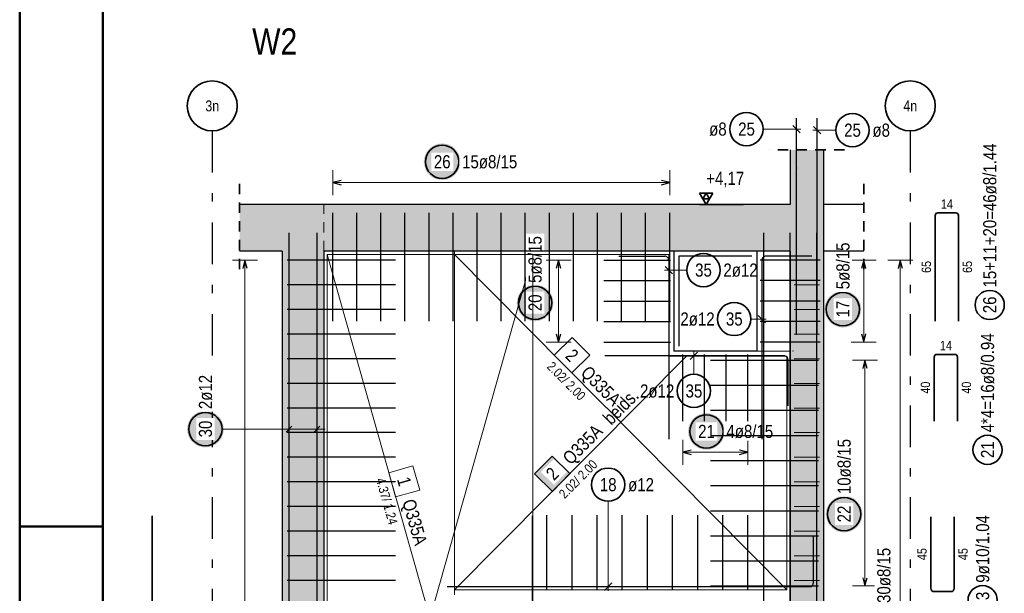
# Model space of a CAD drawing. Header units: millimetres. Extents: x -1.6 to 96.2, y -42.8 to 42.
# Tile 6 of 43: x 0 to 11.8, y 14 to 20.9. Entities that reach past the tile are written whole.
import ezdxf
from ezdxf.enums import TextEntityAlignment as Align

# ---------------------------------------------------------------- set-up
doc = ezdxf.new("R2010")
doc.units = ezdxf.units.MM
doc.linetypes.add('DASHDOTX2', pattern=[2, 1, -0.5, 0, -0.5])
doc.linetypes.add('HIDDEN', pattern=[0.375, 0.25, -0.125])
for name, color, linetype, lineweight in [('Achsen', 7, 'Continuous', 20), ('Bewehrung', 7, 'Continuous', 20), ('Schraffuren', 7, 'Continuous', 20)]:
    doc.layers.add(name, color=color, linetype=linetype, lineweight=lineweight)
doc.styles.add('Arial Narrow', font='ARIALN.TTF')

msp = doc.modelspace()

# ---------------------------------------------------------------- hatches: boundary and pattern name
at = {"layer": 'Bewehrung', "lineweight": 25, "true_color": 0xffffff}
for points in [[(6.407713, 17.536634), (6.407579, 17.544312), (6.407177, 17.55198), (6.406508, 17.55963), (6.405572, 17.567252), (6.404371, 17.574836), (6.402906, 17.582374), (6.401178, 17.589857), (6.399191, 17.597274), (6.396946, 17.604617), (6.394446, 17.611878), (6.391694, 17.619047), (6.388693, 17.626116), (6.385448, 17.633075), (6.381962, 17.639917), (6.378239, 17.646634), (6.374284, 17.653216), (6.370102, 17.659656), (6.365697, 17.665947), (6.361076, 17.672079), (6.356243, 17.678047), (6.351205, 17.683842), (6.345968, 17.689459), (6.340538, 17.694889), (6.334922, 17.700126), (6.329127, 17.705164), (6.323159, 17.709996), (6.317026, 17.714617), (6.310736, 17.719022), (6.304296, 17.723204), (6.297713, 17.727159), (6.290997, 17.730882), (6.284155, 17.734368), (6.277195, 17.737614), (6.270127, 17.740614), (6.262958, 17.743366), (6.255697, 17.745866), (6.248353, 17.748111), (6.240936, 17.750099), (6.233454, 17.751826), (6.225916, 17.753291), (6.218331, 17.754493), (6.21071, 17.755429), (6.20306, 17.756098), (6.195391, 17.7565), (6.187713, 17.756634), (6.180035, 17.7565), (6.172367, 17.756098), (6.164717, 17.755429), (6.157095, 17.754493), (6.149511, 17.753291), (6.141973, 17.751826), (6.13449, 17.750099), (6.127073, 17.748111), (6.11973, 17.745866), (6.112469, 17.743366), (6.1053, 17.740614), (6.098231, 17.737614), (6.091272, 17.734368), (6.08443, 17.730882), (6.077713, 17.727159), (6.071131, 17.723204), (6.064691, 17.719022), (6.058401, 17.714617), (6.052268, 17.709996), (6.0463, 17.705164), (6.040505, 17.700126), (6.034888, 17.694889), (6.029459, 17.689459), (6.024221, 17.683842), (6.019183, 17.678047), (6.014351, 17.672079), (6.00973, 17.665947), (6.005325, 17.659656), (6.001143, 17.653216), (5.997188, 17.646634), (5.993465, 17.639917), (5.989979, 17.633075), (5.986733, 17.626116), (5.983733, 17.619047), (5.980981, 17.611878), (5.978481, 17.604617), (5.976236, 17.597274), (5.974248, 17.589857), (5.972521, 17.582374), (5.971056, 17.574836), (5.969854, 17.567252), (5.968918, 17.55963), (5.968249, 17.55198), (5.967847, 17.544312), (5.967713, 17.536634), (5.967847, 17.528956), (5.968249, 17.521287), (5.968918, 17.513637), (5.969854, 17.506016), (5.971056, 17.498431), (5.972521, 17.490893), (5.974248, 17.483411), (5.976236, 17.475994), (5.978481, 17.46865), (5.980981, 17.461389), (5.983733, 17.45422), (5.986733, 17.447152), (5.989979, 17.440192), (5.993465, 17.43335), (5.997188, 17.426634), (6.001143, 17.420052), (6.005325, 17.413611), (6.00973, 17.407321), (6.014351, 17.401188), (6.019183, 17.39522), (6.024221, 17.389425), (6.029459, 17.383809), (6.034888, 17.378379), (6.040505, 17.373142), (6.0463, 17.368104), (6.052268, 17.363271), (6.058401, 17.35865), (6.064691, 17.354245), (6.071131, 17.350063), (6.077713, 17.346108), (6.08443, 17.342385), (6.091272, 17.338899), (6.098231, 17.335654), (6.1053, 17.332653), (6.112469, 17.329901), (6.11973, 17.327401), (6.127073, 17.325156), (6.13449, 17.323169), (6.141973, 17.321441), (6.149511, 17.319976), (6.157095, 17.318775), (6.164717, 17.317839), (6.172367, 17.31717), (6.180035, 17.316768), (6.187713, 17.316634), (6.195391, 17.316768), (6.20306, 17.31717), (6.21071, 17.317839), (6.218331, 17.318775), (6.225916, 17.319976), (6.233454, 17.321441), (6.240936, 17.323169), (6.248353, 17.325156), (6.255697, 17.327401), (6.262958, 17.329901), (6.270127, 17.332653), (6.277195, 17.335654), (6.284155, 17.338899), (6.290997, 17.342385), (6.297713, 17.346108), (6.304296, 17.350063), (6.310736, 17.354245), (6.317026, 17.35865), (6.323159, 17.363271), (6.329127, 17.368104), (6.334922, 17.373142), (6.340538, 17.378379), (6.345968, 17.383809), (6.351205, 17.389425), (6.356243, 17.39522), (6.361076, 17.401188), (6.365697, 17.407321), (6.370102, 17.413611), (6.374284, 17.420052), (6.378239, 17.426634), (6.381962, 17.43335), (6.385448, 17.440192), (6.388693, 17.447152), (6.391694, 17.45422), (6.394446, 17.461389), (6.396946, 17.46865), (6.399191, 17.475994), (6.401178, 17.483411), (6.402906, 17.490893), (6.404371, 17.498431), (6.405572, 17.506016), (6.406508, 17.513637), (6.407177, 17.521287)], [(10.103358, 17.460193), (10.103224, 17.467871), (10.102822, 17.475539), (10.102152, 17.483189), (10.101217, 17.490811), (10.100015, 17.498395), (10.09855, 17.505933), (10.096823, 17.513416), (10.094835, 17.520833), (10.09259, 17.528177), (10.09009, 17.535437), (10.087338, 17.542606), (10.084338, 17.549675), (10.081092, 17.556635), (10.077606, 17.563477), (10.073883, 17.570193), (10.069928, 17.576775), (10.065746, 17.583215), (10.061341, 17.589506), (10.05672, 17.595638), (10.051887, 17.601606), (10.04685, 17.607402), (10.041612, 17.613018), (10.036182, 17.618448), (10.030566, 17.623685), (10.024771, 17.628723), (10.018803, 17.633555), (10.01267, 17.638177), (10.00638, 17.642581), (9.99994, 17.646763), (9.993358, 17.650718), (9.986641, 17.654441), (9.979799, 17.657928), (9.97284, 17.661173), (9.965771, 17.664173), (9.958602, 17.666925), (9.951341, 17.669425), (9.943998, 17.67167), (9.93658, 17.673658), (9.929098, 17.675385), (9.92156, 17.676851), (9.913976, 17.678052), (9.906354, 17.678988), (9.898704, 17.679657), (9.891036, 17.680059), (9.883358, 17.680193), (9.87568, 17.680059), (9.868011, 17.679657), (9.860361, 17.678988), (9.85274, 17.678052), (9.845155, 17.676851), (9.837617, 17.675385), (9.830135, 17.673658), (9.822717, 17.67167), (9.815374, 17.669425), (9.808113, 17.666925), (9.800944, 17.664173), (9.793876, 17.661173), (9.786916, 17.657928), (9.780074, 17.654441), (9.773358, 17.650718), (9.766775, 17.646763), (9.760335, 17.642581), (9.754045, 17.638177), (9.747912, 17.633555), (9.741944, 17.628723), (9.736149, 17.623685), (9.730533, 17.618448), (9.725103, 17.613018), (9.719866, 17.607402), (9.714828, 17.601606), (9.709995, 17.595638), (9.705374, 17.589506), (9.700969, 17.583215), (9.696787, 17.576775), (9.692832, 17.570193), (9.689109, 17.563477), (9.685623, 17.556635), (9.682378, 17.549675), (9.679377, 17.542606), (9.676625, 17.535437), (9.674125, 17.528177), (9.67188, 17.520833), (9.669893, 17.513416), (9.668165, 17.505933), (9.6667, 17.498395), (9.665499, 17.490811), (9.664563, 17.483189), (9.663894, 17.475539), (9.663492, 17.467871), (9.663358, 17.460193), (9.663492, 17.452515), (9.663894, 17.444846), (9.664563, 17.437197), (9.665499, 17.429575), (9.6667, 17.42199), (9.668165, 17.414452), (9.669893, 17.40697), (9.67188, 17.399553), (9.674125, 17.392209), (9.676625, 17.384948), (9.679377, 17.377779), (9.682378, 17.370711), (9.685623, 17.363751), (9.689109, 17.356909), (9.692832, 17.350193), (9.696787, 17.343611), (9.700969, 17.33717), (9.705374, 17.33088), (9.709995, 17.324747), (9.714828, 17.31878), (9.719866, 17.312984), (9.725103, 17.307368), (9.730533, 17.301938), (9.736149, 17.296701), (9.741944, 17.291663), (9.747912, 17.28683), (9.754045, 17.282209), (9.760335, 17.277805), (9.766775, 17.273622), (9.773358, 17.269667), (9.780074, 17.265944), (9.786916, 17.262458), (9.793876, 17.259213), (9.800944, 17.256212), (9.808113, 17.25346), (9.815374, 17.25096), (9.822717, 17.248715), (9.830135, 17.246728), (9.837617, 17.245), (9.845155, 17.243535), (9.85274, 17.242334), (9.860361, 17.241398), (9.868011, 17.240729), (9.87568, 17.240327), (9.883358, 17.240193), (9.891036, 17.240327), (9.898704, 17.240729), (9.906354, 17.241398), (9.913976, 17.242334), (9.92156, 17.243535), (9.929098, 17.245), (9.93658, 17.246728), (9.943998, 17.248715), (9.951341, 17.25096), (9.958602, 17.25346), (9.965771, 17.256212), (9.97284, 17.259213), (9.979799, 17.262458), (9.986641, 17.265944), (9.993358, 17.269667), (9.99994, 17.273622), (10.00638, 17.277805), (10.01267, 17.282209), (10.018803, 17.28683), (10.024771, 17.291663), (10.030566, 17.296701), (10.036182, 17.301938), (10.041612, 17.307368), (10.04685, 17.312984), (10.051887, 17.31878), (10.05672, 17.324747), (10.061341, 17.33088), (10.065746, 17.33717), (10.069928, 17.343611), (10.073883, 17.350193), (10.077606, 17.356909), (10.081092, 17.363751), (10.084338, 17.370711), (10.087338, 17.377779), (10.09009, 17.384948), (10.09259, 17.392209), (10.094835, 17.399553), (10.096823, 17.40697), (10.09855, 17.414452), (10.100015, 17.42199), (10.101217, 17.429575), (10.102152, 17.437197), (10.102822, 17.444846)], [(2.450018, 16.020319), (2.449884, 16.027997), (2.449483, 16.035666), (2.448813, 16.043315), (2.447877, 16.050937), (2.446676, 16.058522), (2.445211, 16.06606), (2.443484, 16.073542), (2.441496, 16.080959), (2.439251, 16.088303), (2.436751, 16.095564), (2.433999, 16.102733), (2.430998, 16.109801), (2.427753, 16.116761), (2.424267, 16.123603), (2.420544, 16.130319), (2.416589, 16.136901), (2.412407, 16.143342), (2.408002, 16.149632), (2.403381, 16.155765), (2.398548, 16.161732), (2.39351, 16.167528), (2.388273, 16.173144), (2.382843, 16.178574), (2.377227, 16.183811), (2.371432, 16.188849), (2.365464, 16.193682), (2.359331, 16.198303), (2.353041, 16.202707), (2.346601, 16.20689), (2.340018, 16.210845), (2.333302, 16.214568), (2.32646, 16.218054), (2.319501, 16.221299), (2.312432, 16.2243), (2.305263, 16.227052), (2.298002, 16.229552), (2.290659, 16.231797), (2.283241, 16.233784), (2.275759, 16.235512), (2.268221, 16.236977), (2.260637, 16.238178), (2.253015, 16.239114), (2.245365, 16.239783), (2.237696, 16.240185), (2.230018, 16.240319), (2.222341, 16.240185), (2.214672, 16.239783), (2.207022, 16.239114), (2.1994, 16.238178), (2.191816, 16.236977), (2.184278, 16.235512), (2.176796, 16.233784), (2.169378, 16.231797), (2.162035, 16.229552), (2.154774, 16.227052), (2.147605, 16.2243), (2.140536, 16.221299), (2.133577, 16.218054), (2.126735, 16.214568), (2.120018, 16.210845), (2.113436, 16.20689), (2.106996, 16.202707), (2.100706, 16.198303), (2.094573, 16.193682), (2.088605, 16.188849), (2.08281, 16.183811), (2.077194, 16.178574), (2.071764, 16.173144), (2.066527, 16.167528), (2.061489, 16.161732), (2.056656, 16.155765), (2.052035, 16.149632), (2.04763, 16.143342), (2.043448, 16.136901), (2.039493, 16.130319), (2.03577, 16.123603), (2.032284, 16.116761), (2.029038, 16.109801), (2.026038, 16.102733), (2.023286, 16.095564), (2.020786, 16.088303), (2.018541, 16.080959), (2.016553, 16.073542), (2.014826, 16.06606), (2.013361, 16.058522), (2.012159, 16.050937), (2.011224, 16.043315), (2.010554, 16.035666), (2.010152, 16.027997), (2.010018, 16.020319), (2.010152, 16.012641), (2.010554, 16.004973), (2.011224, 15.997323), (2.012159, 15.989701), (2.013361, 15.982117), (2.014826, 15.974579), (2.016553, 15.967096), (2.018541, 15.959679), (2.020786, 15.952335), (2.023286, 15.945075), (2.026038, 15.937906), (2.029038, 15.930837), (2.032284, 15.923877), (2.03577, 15.917035), (2.039493, 15.910319), (2.043448, 15.903737), (2.04763, 15.897297), (2.052035, 15.891006), (2.056656, 15.884874), (2.061489, 15.878906), (2.066527, 15.87311), (2.071764, 15.867494), (2.077194, 15.862064), (2.08281, 15.856827), (2.088605, 15.851789), (2.094573, 15.846957), (2.100706, 15.842335), (2.106996, 15.837931), (2.113436, 15.833749), (2.120018, 15.829794), (2.126735, 15.826071), (2.133577, 15.822584), (2.140536, 15.819339), (2.147605, 15.816339), (2.154774, 15.813587), (2.162035, 15.811087), (2.169378, 15.808842), (2.176796, 15.806854), (2.184278, 15.805127), (2.191816, 15.803661), (2.1994, 15.80246), (2.207022, 15.801524), (2.214672, 15.800855), (2.222341, 15.800453), (2.230018, 15.800319), (2.237696, 15.800453), (2.245365, 15.800855), (2.253015, 15.801524), (2.260637, 15.80246), (2.268221, 15.803661), (2.275759, 15.805127), (2.283241, 15.806854), (2.290659, 15.808842), (2.298002, 15.811087), (2.305263, 15.813587), (2.312432, 15.816339), (2.319501, 15.819339), (2.32646, 15.822584), (2.333302, 15.826071), (2.340018, 15.829794), (2.346601, 15.833749), (2.353041, 15.837931), (2.359331, 15.842335), (2.365464, 15.846957), (2.371432, 15.851789), (2.377227, 15.856827), (2.382843, 15.862064), (2.388273, 15.867494), (2.39351, 15.87311), (2.398548, 15.878906), (2.403381, 15.884874), (2.408002, 15.891006), (2.412407, 15.897297), (2.416589, 15.903737), (2.420544, 15.910319), (2.424267, 15.917035), (2.427753, 15.923877), (2.430998, 15.930837), (2.433999, 15.937906), (2.436751, 15.945075), (2.439251, 15.952335), (2.441496, 15.959679), (2.443484, 15.967096), (2.445211, 15.974579), (2.446676, 15.982117), (2.447877, 15.989701), (2.448813, 15.997323), (2.449483, 16.004973)], [(8.464566, 15.992554), (8.464432, 16.000232), (8.46403, 16.0079), (8.463361, 16.01555), (8.462425, 16.023172), (8.461224, 16.030756), (8.459758, 16.038294), (8.458031, 16.045777), (8.456043, 16.053194), (8.453798, 16.060537), (8.451298, 16.067798), (8.448546, 16.074967), (8.445546, 16.082036), (8.442301, 16.088995), (8.438814, 16.095837), (8.435091, 16.102554), (8.431136, 16.109136), (8.426954, 16.115576), (8.42255, 16.121866), (8.417928, 16.127999), (8.413096, 16.133967), (8.408058, 16.139762), (8.402821, 16.145379), (8.397391, 16.150808), (8.391775, 16.156046), (8.385979, 16.161083), (8.380011, 16.165916), (8.373879, 16.170537), (8.367588, 16.174942), (8.361148, 16.179124), (8.354566, 16.183079), (8.34785, 16.186802), (8.341008, 16.190288), (8.334048, 16.193534), (8.326979, 16.196534), (8.31981, 16.199286), (8.31255, 16.201786), (8.305206, 16.204031), (8.297789, 16.206019), (8.290306, 16.207746), (8.282768, 16.209211), (8.275184, 16.210413), (8.267562, 16.211349), (8.259912, 16.212018), (8.252244, 16.21242), (8.244566, 16.212554), (8.236888, 16.21242), (8.229219, 16.212018), (8.22157, 16.211349), (8.213948, 16.210413), (8.206363, 16.209211), (8.198825, 16.207746), (8.191343, 16.206019), (8.183926, 16.204031), (8.176582, 16.201786), (8.169321, 16.199286), (8.162152, 16.196534), (8.155084, 16.193534), (8.148124, 16.190288), (8.141282, 16.186802), (8.134566, 16.183079), (8.127984, 16.179124), (8.121543, 16.174942), (8.115253, 16.170537), (8.10912, 16.165916), (8.103153, 16.161083), (8.097357, 16.156046), (8.091741, 16.150808), (8.086311, 16.145379), (8.081074, 16.139762), (8.076036, 16.133967), (8.071204, 16.127999), (8.066582, 16.121866), (8.062178, 16.115576), (8.057995, 16.109136), (8.05404, 16.102554), (8.050317, 16.095837), (8.046831, 16.088995), (8.043586, 16.082036), (8.040585, 16.074967), (8.037834, 16.067798), (8.035333, 16.060537), (8.033088, 16.053194), (8.031101, 16.045777), (8.029373, 16.038294), (8.027908, 16.030756), (8.026707, 16.023172), (8.025771, 16.01555), (8.025102, 16.0079), (8.0247, 16.000232), (8.024566, 15.992554), (8.0247, 15.984876), (8.025102, 15.977207), (8.025771, 15.969557), (8.026707, 15.961936), (8.027908, 15.954351), (8.029373, 15.946813), (8.031101, 15.939331), (8.033088, 15.931913), (8.035333, 15.92457), (8.037834, 15.917309), (8.040585, 15.91014), (8.043586, 15.903072), (8.046831, 15.896112), (8.050317, 15.88927), (8.05404, 15.882554), (8.057995, 15.875971), (8.062178, 15.869531), (8.066582, 15.863241), (8.071204, 15.857108), (8.076036, 15.85114), (8.081074, 15.845345), (8.086311, 15.839729), (8.091741, 15.834299), (8.097357, 15.829062), (8.103153, 15.824024), (8.10912, 15.819191), (8.115253, 15.81457), (8.121543, 15.810165), (8.127984, 15.805983), (8.134566, 15.802028), (8.141282, 15.798305), (8.148124, 15.794819), (8.155084, 15.791574), (8.162152, 15.788573), (8.169321, 15.785821), (8.176582, 15.783321), (8.183926, 15.781076), (8.191343, 15.779089), (8.198825, 15.777361), (8.206363, 15.775896), (8.213948, 15.774695), (8.22157, 15.773759), (8.229219, 15.77309), (8.236888, 15.772688), (8.244566, 15.772554), (8.252244, 15.772688), (8.259912, 15.77309), (8.267562, 15.773759), (8.275184, 15.774695), (8.282768, 15.775896), (8.290306, 15.777361), (8.297789, 15.779089), (8.305206, 15.781076), (8.31255, 15.783321), (8.31981, 15.785821), (8.326979, 15.788573), (8.334048, 15.791574), (8.341008, 15.794819), (8.34785, 15.798305), (8.354566, 15.802028), (8.361148, 15.805983), (8.367588, 15.810165), (8.373879, 15.81457), (8.380011, 15.819191), (8.385979, 15.824024), (8.391775, 15.829062), (8.397391, 15.834299), (8.402821, 15.839729), (8.408058, 15.845345), (8.413096, 15.85114), (8.417928, 15.857108), (8.42255, 15.863241), (8.426954, 15.869531), (8.431136, 15.875971), (8.435091, 15.882554), (8.438814, 15.88927), (8.442301, 15.896112), (8.445546, 15.903072), (8.448546, 15.91014), (8.451298, 15.917309), (8.453798, 15.92457), (8.456043, 15.931913), (8.458031, 15.939331), (8.459758, 15.946813), (8.461224, 15.954351), (8.462425, 15.961936), (8.463361, 15.969557), (8.46403, 15.977207)], [(10.117944, 14.999582), (10.11781, 15.00726), (10.117408, 15.014928), (10.116739, 15.022578), (10.115803, 15.0302), (10.114602, 15.037784), (10.113136, 15.045322), (10.111409, 15.052805), (10.109421, 15.060222), (10.107176, 15.067566), (10.104676, 15.074826), (10.101924, 15.081995), (10.098924, 15.089064), (10.095679, 15.096024), (10.092192, 15.102866), (10.088469, 15.109582), (10.084514, 15.116164), (10.080332, 15.122604), (10.075928, 15.128895), (10.071306, 15.135027), (10.066474, 15.140995), (10.061436, 15.146791), (10.056199, 15.152407), (10.050769, 15.157837), (10.045153, 15.163074), (10.039357, 15.168112), (10.033389, 15.172944), (10.027257, 15.177566), (10.020966, 15.18197), (10.014526, 15.186152), (10.007944, 15.190107), (10.001228, 15.19383), (9.994386, 15.197317), (9.987426, 15.200562), (9.980357, 15.203562), (9.973188, 15.206314), (9.965928, 15.208814), (9.958584, 15.211059), (9.951167, 15.213047), (9.943684, 15.214774), (9.936146, 15.21624), (9.928562, 15.217441), (9.92094, 15.218377), (9.91329, 15.219046), (9.905622, 15.219448), (9.897944, 15.219582), (9.890266, 15.219448), (9.882597, 15.219046), (9.874948, 15.218377), (9.867326, 15.217441), (9.859741, 15.21624), (9.852203, 15.214774), (9.844721, 15.213047), (9.837304, 15.211059), (9.82996, 15.208814), (9.822699, 15.206314), (9.81553, 15.203562), (9.808462, 15.200562), (9.801502, 15.197317), (9.79466, 15.19383), (9.787944, 15.190107), (9.781362, 15.186152), (9.774921, 15.18197), (9.768631, 15.177566), (9.762498, 15.172944), (9.756531, 15.168112), (9.750735, 15.163074), (9.745119, 15.157837), (9.739689, 15.152407), (9.734452, 15.146791), (9.729414, 15.140995), (9.724581, 15.135027), (9.71996, 15.128895), (9.715556, 15.122604), (9.711373, 15.116164), (9.707418, 15.109582), (9.703695, 15.102866), (9.700209, 15.096024), (9.696964, 15.089064), (9.693963, 15.081995), (9.691211, 15.074826), (9.688711, 15.067566), (9.686466, 15.060222), (9.684479, 15.052805), (9.682751, 15.045322), (9.681286, 15.037784), (9.680085, 15.0302), (9.679149, 15.022578), (9.67848, 15.014928), (9.678078, 15.00726), (9.677944, 14.999582), (9.678078, 14.991904), (9.67848, 14.984235), (9.679149, 14.976586), (9.680085, 14.968964), (9.681286, 14.961379), (9.682751, 14.953841), (9.684479, 14.946359), (9.686466, 14.938942), (9.688711, 14.931598), (9.691211, 14.924337), (9.693963, 14.917168), (9.696964, 14.9101), (9.700209, 14.90314), (9.703695, 14.896298), (9.707418, 14.889582), (9.711373, 14.883), (9.715556, 14.876559), (9.71996, 14.870269), (9.724581, 14.864136), (9.729414, 14.858169), (9.734452, 14.852373), (9.739689, 14.846757), (9.745119, 14.841327), (9.750735, 14.83609), (9.756531, 14.831052), (9.762498, 14.826219), (9.768631, 14.821598), (9.774921, 14.817194), (9.781362, 14.813011), (9.787944, 14.809056), (9.79466, 14.805333), (9.801502, 14.801847), (9.808462, 14.798602), (9.81553, 14.795601), (9.822699, 14.792849), (9.82996, 14.790349), (9.837304, 14.788104), (9.844721, 14.786117), (9.852203, 14.784389), (9.859741, 14.782924), (9.867326, 14.781723), (9.874948, 14.780787), (9.882597, 14.780118), (9.890266, 14.779716), (9.897944, 14.779582), (9.905622, 14.779716), (9.91329, 14.780118), (9.92094, 14.780787), (9.928562, 14.781723), (9.936146, 14.782924), (9.943684, 14.784389), (9.951167, 14.786117), (9.958584, 14.788104), (9.965928, 14.790349), (9.973188, 14.792849), (9.980357, 14.795601), (9.987426, 14.798602), (9.994386, 14.801847), (10.001228, 14.805333), (10.007944, 14.809056), (10.014526, 14.813011), (10.020966, 14.817194), (10.027257, 14.821598), (10.033389, 14.826219), (10.039357, 14.831052), (10.045153, 14.83609), (10.050769, 14.841327), (10.056199, 14.846757), (10.061436, 14.852373), (10.066474, 14.858169), (10.071306, 14.864136), (10.075928, 14.870269), (10.080332, 14.876559), (10.084514, 14.883), (10.088469, 14.889582), (10.092192, 14.896298), (10.095679, 14.90314), (10.098924, 14.9101), (10.101924, 14.917168), (10.104676, 14.924337), (10.107176, 14.931598), (10.109421, 14.938942), (10.111409, 14.946359), (10.113136, 14.953841), (10.114602, 14.961379), (10.115803, 14.968964), (10.116739, 14.976586), (10.117408, 14.984235)]]:
    msp.add_hatch(color=7, dxfattribs=at).paths.add_polyline_path(points)
at = {"layer": 'Bewehrung', "lineweight": 18, "true_color": 0xffffff}
msp.add_hatch(color=7, dxfattribs=at).paths.add_polyline_path([(6.392817, 15.696978), (6.181746, 15.48379), (6.394933, 15.272719), (6.606004, 15.485906)])
at = {"layer": 'Schraffuren', "lineweight": 25, "true_color": 0xffffff}
msp.add_hatch(color=7, dxfattribs=at).paths.add_polyline_path([(5.291685, 19.231825), (5.291551, 19.239503), (5.291149, 19.247171), (5.29048, 19.254821), (5.289544, 19.262443), (5.288342, 19.270027), (5.286877, 19.277565), (5.28515, 19.285047), (5.283162, 19.292465), (5.280917, 19.299808), (5.278417, 19.307069), (5.275665, 19.314238), (5.272665, 19.321307), (5.269419, 19.328266), (5.265933, 19.335108), (5.26221, 19.341825), (5.258255, 19.348407), (5.254073, 19.354847), (5.249668, 19.361137), (5.245047, 19.36727), (5.240214, 19.373238), (5.235177, 19.379033), (5.229939, 19.38465), (5.22451, 19.390079), (5.218893, 19.395317), (5.213098, 19.400354), (5.20713, 19.405187), (5.200997, 19.409808), (5.194707, 19.414213), (5.188267, 19.418395), (5.181685, 19.42235), (5.174968, 19.426073), (5.168126, 19.429559), (5.161167, 19.432805), (5.154098, 19.435805), (5.146929, 19.438557), (5.139668, 19.441057), (5.132325, 19.443302), (5.124908, 19.44529), (5.117425, 19.447017), (5.109887, 19.448482), (5.102303, 19.449684), (5.094681, 19.450619), (5.087031, 19.451289), (5.079363, 19.451691), (5.071685, 19.451825), (5.064007, 19.451691), (5.056338, 19.451289), (5.048688, 19.450619), (5.041067, 19.449684), (5.033482, 19.448482), (5.025944, 19.447017), (5.018462, 19.44529), (5.011044, 19.443302), (5.003701, 19.441057), (4.99644, 19.438557), (4.989271, 19.435805), (4.982203, 19.432805), (4.975243, 19.429559), (4.968401, 19.426073), (4.961685, 19.42235), (4.955102, 19.418395), (4.948662, 19.414213), (4.942372, 19.409808), (4.936239, 19.405187), (4.930271, 19.400354), (4.924476, 19.395317), (4.91886, 19.390079), (4.91343, 19.38465), (4.908193, 19.379033), (4.903155, 19.373238), (4.898322, 19.36727), (4.893701, 19.361137), (4.889296, 19.354847), (4.885114, 19.348407), (4.881159, 19.341825), (4.877436, 19.335108), (4.87395, 19.328266), (4.870705, 19.321307), (4.867704, 19.314238), (4.864952, 19.307069), (4.862452, 19.299808), (4.860207, 19.292465), (4.85822, 19.285047), (4.856492, 19.277565), (4.855027, 19.270027), (4.853826, 19.262443), (4.85289, 19.254821), (4.852221, 19.247171), (4.851819, 19.239503), (4.851685, 19.231825), (4.851819, 19.224147), (4.852221, 19.216478), (4.85289, 19.208828), (4.853826, 19.201207), (4.855027, 19.193622), (4.856492, 19.186084), (4.85822, 19.178602), (4.860207, 19.171184), (4.862452, 19.163841), (4.864952, 19.15658), (4.867704, 19.149411), (4.870705, 19.142343), (4.87395, 19.135383), (4.877436, 19.128541), (4.881159, 19.121825), (4.885114, 19.115242), (4.889296, 19.108802), (4.893701, 19.102512), (4.898322, 19.096379), (4.903155, 19.090411), (4.908193, 19.084616), (4.91343, 19.079), (4.91886, 19.07357), (4.924476, 19.068333), (4.930271, 19.063295), (4.936239, 19.058462), (4.942372, 19.053841), (4.948662, 19.049436), (4.955102, 19.045254), (4.961685, 19.041299), (4.968401, 19.037576), (4.975243, 19.03409), (4.982203, 19.030845), (4.989271, 19.027844), (4.99644, 19.025092), (5.003701, 19.022592), (5.011044, 19.020347), (5.018462, 19.01836), (5.025944, 19.016632), (5.033482, 19.015167), (5.041067, 19.013966), (5.048688, 19.01303), (5.056338, 19.012361), (5.064007, 19.011959), (5.071685, 19.011825), (5.079363, 19.011959), (5.087031, 19.012361), (5.094681, 19.01303), (5.102303, 19.013966), (5.109887, 19.015167), (5.117425, 19.016632), (5.124908, 19.01836), (5.132325, 19.020347), (5.139668, 19.022592), (5.146929, 19.025092), (5.154098, 19.027844), (5.161167, 19.030845), (5.168126, 19.03409), (5.174968, 19.037576), (5.181685, 19.041299), (5.188267, 19.045254), (5.194707, 19.049436), (5.200997, 19.053841), (5.20713, 19.058462), (5.213098, 19.063295), (5.218893, 19.068333), (5.22451, 19.07357), (5.229939, 19.079), (5.235177, 19.084616), (5.240214, 19.090411), (5.245047, 19.096379), (5.249668, 19.102512), (5.254073, 19.108802), (5.258255, 19.115242), (5.26221, 19.121825), (5.265933, 19.128541), (5.269419, 19.135383), (5.272665, 19.142343), (5.275665, 19.149411), (5.278417, 19.15658), (5.280917, 19.163841), (5.283162, 19.171184), (5.28515, 19.178602), (5.286877, 19.186084), (5.288342, 19.193622), (5.289544, 19.201207), (5.29048, 19.208828), (5.291149, 19.216478)])
at = {"layer": 'Schraffuren', "lineweight": 50, "true_color": 0xd7ffd7}
for points in [[(9.251759, 18.71778), (9.651759, 18.71778), (9.651759, 19.374061), (9.251759, 19.374061)], [(2.638988, 18.157766), (9.651759, 18.157766), (9.651759, 18.71778), (2.638988, 18.71778)], [(3.65105, 9.357766), (3.65105, 18.157766), (3.15105, 18.157766), (3.15105, 9.357766)], [(9.251759, 9.357766), (9.651759, 9.357766), (9.651759, 18.157766), (9.251759, 18.157766)]]:
    msp.add_hatch(color=254, dxfattribs=at).paths.add_polyline_path(points)

# ---------------------------------------------------------------- linework, layer by layer
at = {"color": 4, "linetype": 'Continuous', "lineweight": 50}
for p, q in [((0, 42.05), (0, 0)), ((1, 41.8), (1, 0.25))]:
    msp.add_line(p, q, dxfattribs=at)
at = {"color": 2, "linetype": 'HIDDEN', "lineweight": 35, "ltscale": 0.5}
for p, q in [((9.901759, 19.374061), (9.001759, 19.374061)), ((2.638988, 18.96778), (2.638988, 17.90778)), ((10.134171, 18.96778), (10.134171, 17.90778))]:
    msp.add_line(p, q, dxfattribs=at)
at = {"color": 3, "linetype": 'Continuous', "lineweight": 25}
for p, q in [((9.251759, 19.374061), (9.251759, 18.71778)), ((9.651759, 19.374061), (9.651759, 18.71778)), ((9.251759, 18.71778), (2.638988, 18.71778)), ((9.651759, 18.71778), (9.651759, 18.15778)), ((3.15105, 18.157766), (2.638988, 18.157766)), ((3.15105, 18.15778), (3.15105, 9.357768)), ((3.65105, 18.15778), (3.65105, 9.357768)), ((9.251759, 18.157768), (9.251759, 9.357766)), ((9.651759, 18.15778), (9.651759, 9.357766))]:
    msp.add_line(p, q, dxfattribs=at)
at = {"color": 9, "linetype": 'Continuous', "lineweight": 0}
for p, q in [((5.221754, 14.027768), (5.221754, 18.15778)), ((8.851754, 16.957768), (9.251759, 16.957768))]:
    msp.add_line(p, q, dxfattribs=at)
at = {"color": 4, "linetype": 'Continuous', "lineweight": 50, "ltscale": 0.5}
msp.add_line((0, 14.85), (1, 14.85), dxfattribs=at)
at = {"layer": 'Achsen', "color": 3, "linetype": 'DASHDOTX2', "lineweight": 25, "ltscale": 0.5}
for p, q in [((2.311868, 19.603035), (2.311868, 8.857778)), ((10.691868, 19.603035), (10.691868, 8.857778))]:
    msp.add_line(p, q, dxfattribs=at)
at = {"layer": 'Achsen', "color": 3, "linetype": 'Continuous', "lineweight": 25}
for p, q in [((10.134171, 18.71778), (9.651759, 18.71778)), ((7.851754, 18.157768), (7.851754, 16.957768)), ((7.911754, 18.097768), (7.911754, 17.017768)), ((8.791754, 18.097768), (7.911754, 18.097768)), ((8.851754, 18.157768), (8.851754, 16.957768)), ((8.851754, 16.957768), (7.851754, 16.957768))]:
    msp.add_line(p, q, dxfattribs=at)
at = {"layer": 'Achsen', "color": 2, "linetype": 'Continuous', "lineweight": 35}
for centre in [(2.311868, 19.903035), (10.691868, 19.903035)]:
    msp.add_circle(centre, 0.3, dxfattribs=at)
at = {"layer": 'Bewehrung', "color": 3, "linetype": 'Continuous', "lineweight": 25, "ltscale": 0.5}
for p, q in [((3.23305, 18.377768), (3.23305, 9.377768)), ((3.56905, 18.377768), (3.56905, 9.377768)), ((2.703893, 18.049751), (2.677099, 17.949751)), ((2.730689, 17.949752), (2.703893, 18.049751)), ((4.51105, 18.049768), (3.21105, 18.049756)), ((6.469358, 18.049768), (6.442563, 17.949768)), ((6.496152, 17.949768), (6.469358, 18.049768)), ((7.011754, 18.049768), (7.811754, 18.049768)), ((9.611759, 18.049767), (8.891754, 18.049767)), ((10.133358, 18.049767), (10.106563, 17.949767)), ((10.160153, 17.949767), (10.133358, 18.049767)), ((4.51105, 17.753768), (3.21105, 17.753756)), ((7.011754, 17.803768), (7.811754, 17.803768)), ((9.611759, 17.803767), (8.891754, 17.803767)), ((7.011754, 17.557768), (7.811754, 17.557768)), ((9.611759, 17.557768), (8.891754, 17.557768)), ((4.51105, 17.457768), (3.21105, 17.457756)), ((7.011754, 17.311769), (7.811754, 17.311769)), ((9.611759, 17.311768), (8.891754, 17.311768)), ((4.51105, 17.161768), (3.21105, 17.161756)), ((6.442563, 17.165769), (6.469358, 17.065769)), ((6.469358, 17.065769), (6.496152, 17.165769)), ((10.106563, 17.165768), (10.133358, 17.065768)), ((10.133358, 17.065768), (10.160153, 17.165768)), ((7.011754, 17.065769), (7.811754, 17.065769)), ((9.611759, 17.065768), (8.891754, 17.065768)), ((7.959754, 16.117768), (7.959754, 16.917768)), ((8.221087, 16.117768), (8.221087, 16.917768)), ((8.48242, 16.117768), (8.48242, 16.917768)), ((8.743753, 16.117768), (8.743753, 16.917768)), ((4.51105, 16.865768), (3.21105, 16.865756)), ((8.291759, 16.849768), (9.591759, 16.849768)), ((10.147944, 16.849768), (10.121149, 16.749768)), ((10.174739, 16.749768), (10.147944, 16.849768)), ((4.51105, 16.569768), (3.21105, 16.569756)), ((8.291759, 16.548213), (9.591759, 16.548213)), ((4.51105, 16.273768), (3.21105, 16.273756)), ((8.291759, 16.246657), (9.591759, 16.246657)), ((3.197695, 15.984964), (3.268405, 16.055674)), ((4.51105, 15.977768), (3.21105, 15.977756)), ((3.533694, 15.984964), (3.604405, 16.055674)), ((8.059754, 15.769349), (7.959754, 15.742554)), ((7.959754, 15.742554), (8.059754, 15.715759)), ((8.743753, 15.742554), (8.643753, 15.769349)), ((8.643753, 15.715759), (8.743753, 15.742554)), ((4.51105, 15.681768), (3.21105, 15.681756)), ((8.291759, 15.643547), (9.591759, 15.643547)), ((4.51105, 15.385768), (3.21105, 15.385756)), ((8.291759, 15.341991), (9.591759, 15.341991)), ((4.51105, 15.089768), (3.21105, 15.089756)), ((8.291759, 15.040436), (9.591759, 15.040436)), ((6.151754, 14.977768), (6.151754, 9.377768)), ((6.329754, 14.087768), (6.329754, 14.987768)), ((6.631503, 14.087768), (6.631503, 14.987768)), ((6.933253, 14.087768), (6.933253, 14.987768)), ((7.235003, 14.087768), (7.235003, 14.987768)), ((7.536753, 14.087768), (7.536753, 14.987768)), ((7.838503, 14.087768), (7.838503, 14.987768)), ((8.140252, 14.087768), (8.140252, 14.987768)), ((8.442002, 14.087768), (8.442002, 14.987768)), ((8.743752, 14.087768), (8.743752, 14.987768)), ((4.51105, 14.793768), (3.21105, 14.793756)), ((8.291759, 14.738881), (9.591759, 14.738881)), ((9.531759, 14.175768), (9.531759, 14.727768)), ((4.51105, 14.497768), (3.21105, 14.497756)), ((8.291759, 14.437325), (9.591759, 14.437325)), ((4.51105, 14.201768), (3.21105, 14.201756)), ((10.121149, 14.23577), (10.147944, 14.13577)), ((10.147944, 14.13577), (10.174739, 14.23577)), ((5.131759, 14.127768), (9.483759, 14.127768)), ((7.020134, 14.083574), (7.108522, 14.171962)), ((8.291759, 14.13577), (9.591759, 14.13577))]:
    msp.add_line(p, q, dxfattribs=at)
at = {"layer": 'Bewehrung', "color": 7, "linetype": 'Continuous', "lineweight": 18, "ltscale": 0.5}
for p, q in [((4.709127, 18.11778), (3.69105, 18.11778)), ((3.69105, 18.11778), (3.69105, 9.377771)), ((6.161752, 18.117776), (3.69105, 9.377771)), ((6.161752, 18.117776), (4.709127, 18.11778)), ((5.491816, 18.11778), (5.221748, 18.11778)), ((5.221748, 18.11778), (5.221748, 14.087771)), ((7.791748, 18.11777), (5.491816, 18.11778)), ((6.161752, 9.377771), (6.161752, 18.117776)), ((7.791748, 16.897769), (7.791748, 18.11777)), ((8.003852, 16.897769), (5.221748, 14.087771)), ((9.211752, 16.897769), (7.791748, 16.897769)), ((9.211752, 14.087771), (9.211752, 16.897769)), ((5.221748, 14.087771), (9.211752, 14.087771)), ((9.211752, 14.087771), (9.211752, 14.087771))]:
    msp.add_line(p, q, dxfattribs=at)
at = {"layer": 'Bewehrung', "color": 9, "linetype": 'Continuous', "lineweight": 0, "ltscale": 0.5}
for p, q in [((3.69105, 18.11778), (3.69105, 9.377769)), ((5.491816, 18.11778), (5.221748, 18.11778)), ((5.221748, 18.11778), (5.221748, 14.087771)), ((7.791748, 16.897769), (7.791748, 18.11777)), ((9.299759, 18.049761), (9.603759, 18.049761)), ((9.299759, 17.753761), (9.603759, 17.753761)), ((9.299759, 17.457761), (9.603759, 17.457761)), ((9.299759, 17.161762), (9.603759, 17.161762)), ((6.631937, 17.119849), (6.418749, 16.908777)), ((6.843008, 16.906661), (6.631937, 17.119849)), ((6.418749, 16.908777), (6.62982, 16.69559)), ((6.62982, 16.69559), (6.843008, 16.906661)), ((9.211752, 16.897769), (7.791748, 16.897769)), ((9.299759, 16.865762), (9.603759, 16.865762)), ((9.299759, 16.569762), (9.603759, 16.569762)), ((9.299759, 16.273762), (9.603759, 16.273762)), ((9.299759, 15.977762), (9.603759, 15.977762)), ((9.299759, 15.681762), (9.603759, 15.681762)), ((4.720947, 15.577386), (4.43226, 15.495777)), ((4.43226, 15.495777), (4.513869, 15.20709)), ((4.802556, 15.288699), (4.720947, 15.577386)), ((9.299759, 15.385762), (9.603759, 15.385762)), ((4.513869, 15.20709), (4.802556, 15.288699)), ((9.299759, 15.089762), (9.603759, 15.089762)), ((9.299759, 14.793762), (9.603759, 14.793762)), ((9.299759, 14.497762), (9.603759, 14.497762)), ((9.299759, 14.201762), (9.603759, 14.201762)), ((5.221748, 14.087771), (9.211752, 14.087771)), ((9.211752, 14.087771), (9.211752, 14.087771))]:
    msp.add_line(p, q, dxfattribs=at)
at = {"layer": 'Bewehrung', "color": 5, "linetype": 'Continuous', "lineweight": 18, "ltscale": 0.5}
for p, q in [((2.853893, 18.049753), (2.553893, 18.04975)), ((2.703972, 9.465752), (2.703893, 18.049751)), ((6.619358, 18.049768), (6.319358, 18.049768)), ((6.469358, 18.049768), (6.469358, 17.065769)), ((10.283358, 18.049767), (9.983358, 18.049767)), ((10.133358, 17.065768), (10.133358, 18.049767)), ((6.319358, 17.065769), (6.619358, 17.065769)), ((9.983358, 17.065768), (10.283358, 17.065768)), ((10.297944, 16.849768), (9.997944, 16.849768)), ((10.147944, 16.849768), (10.147944, 14.13577)), ((3.23305, 15.870319), (3.23305, 16.170319)), ((3.56905, 15.870319), (3.56905, 16.170319)), ((2.430018, 16.020319), (3.13305, 16.020319)), ((3.66905, 16.020319), (3.13305, 16.020319)), ((7.959754, 15.892554), (7.959754, 15.592554)), ((8.743753, 15.592554), (8.743753, 15.892554)), ((7.959754, 15.742554), (8.743753, 15.742554)), ((9.997944, 14.13577), (10.297944, 14.13577))]:
    msp.add_line(p, q, dxfattribs=at)
at = {"layer": 'Bewehrung', "color": 2, "linetype": 'Continuous', "lineweight": 35, "ltscale": 0.5}
for p, q in [((11.227341, 16.917768), (11.011341, 16.917768)), ((10.979341, 16.885768), (10.979341, 16.117768)), ((11.259341, 16.117768), (11.259341, 16.885768)), ((6.392817, 15.696978), (6.181746, 15.48379)), ((6.606004, 15.485906), (6.392817, 15.696978)), ((6.394933, 15.272719), (6.606004, 15.485906)), ((6.181746, 15.48379), (6.394933, 15.272719)), ((1.589444, 14.977768), (1.589444, 9.377768)), ((10.93842, 14.107768), (10.93842, 14.967768)), ((11.21842, 14.967768), (11.21842, 14.107768)), ((11.17842, 14.067768), (10.97842, 14.067768))]:
    msp.add_line(p, q, dxfattribs=at)
for centre, radius in [((6.187713, 17.536634), 0.2), ((9.883358, 17.460193), 0.2), ((2.230018, 16.020319), 0.2), ((8.244566, 15.992554), 0.2), ((11.619761, 15.771836), 0.175), ((9.897944, 14.999582), 0.2), ((11.560624, 13.96528), 0.175)]:
    msp.add_circle(centre, radius, dxfattribs=at)
for centre, radius, start, end in [((11.011341, 16.885768), 0.032, 90, 180), ((11.227341, 16.885768), 0.032, 0, 90), ((10.97842, 14.107768), 0.04, 180, 270), ((11.17842, 14.107768), 0.04, 270, 0)]:
    msp.add_arc(centre, radius, start, end, dxfattribs=at)
at = {"layer": 'Bewehrung', "color": 3, "linetype": 'Continuous', "lineweight": 25, "ltscale": 0.5}
msp.add_arc((9.483759, 14.175768), 0.048, 270, 0, dxfattribs=at)
at = {"layer": 'Schraffuren', "color": 3, "linetype": 'Continuous', "lineweight": 25, "ltscale": 0.5}
for p, q in [((9.326746, 17.155057), (9.326746, 19.755057)), ((9.573132, 17.155057), (9.573132, 19.755057)), ((9.370941, 19.580266), (9.282552, 19.668654)), ((9.528938, 19.655471), (9.617326, 19.567083)), ((3.859049, 19.00862), (3.759049, 18.981825)), ((3.759049, 18.981825), (3.859049, 18.95503)), ((7.803751, 18.981825), (7.703751, 19.00862)), ((7.703751, 18.95503), (7.803751, 18.981825)), ((8.16265, 18.71778), (8.69185, 18.71778)), ((3.759049, 17.31778), (3.759049, 18.61778)), ((4.047957, 17.31778), (4.047957, 18.61778)), ((4.336864, 17.31778), (4.336864, 18.61778)), ((4.625771, 17.31778), (4.625771, 18.61778)), ((4.914678, 17.31778), (4.914678, 18.61778)), ((5.203586, 17.31778), (5.203586, 18.61778)), ((5.492493, 17.31778), (5.492493, 18.61778)), ((5.7814, 17.31778), (5.7814, 18.61778)), ((6.648122, 17.31778), (6.648122, 18.61778)), ((6.937029, 17.31778), (6.937029, 18.61778)), ((7.225936, 17.31778), (7.225936, 18.61778)), ((7.514844, 17.31778), (7.514844, 18.61778)), ((7.803751, 17.31778), (7.803751, 18.61778)), ((9.251756, 9.377766), (9.251756, 18.377766)), ((9.569759, 9.377766), (9.569759, 18.377766)), ((7.191754, 18.097768), (7.743754, 18.097768)), ((9.511754, 18.097768), (8.959754, 18.097768)), ((7.747559, 17.974802), (7.835948, 17.886414)), ((7.791754, 18.049768), (7.791754, 15.897768)), ((10.571991, 18.049779), (10.545196, 17.949779)), ((10.598786, 17.949779), (10.571991, 18.049779)), ((8.955948, 17.298714), (8.867559, 17.387102)), ((8.137904, 16.94442), (8.049516, 16.856032)), ((9.176421, 16.900226), (7.024421, 16.900226)), ((9.224421, 16.300226), (9.224421, 16.852226))]:
    msp.add_line(p, q, dxfattribs=at)
at = {"layer": 'Schraffuren', "color": 5, "linetype": 'Continuous', "lineweight": 18, "ltscale": 0.5}
for p, q in [((8.92509, 19.62446), (9.376746, 19.62446)), ((9.797754, 19.611277), (9.523132, 19.611277)), ((3.759049, 19.131825), (3.759049, 18.831825)), ((7.803751, 18.831825), (7.803751, 19.131825)), ((3.759049, 18.981825), (7.803751, 18.981825)), ((10.721991, 18.049779), (10.421991, 18.049779)), ((10.571991, 18.049779), (10.571991, 9.465772)), ((8.008537, 17.930608), (7.741754, 17.930608)), ((8.778231, 17.342908), (8.961754, 17.342908)), ((8.09371, 16.678607), (8.09371, 16.950226))]:
    msp.add_line(p, q, dxfattribs=at)
at = {"layer": 'Schraffuren', "color": 9, "linetype": 'Continuous', "lineweight": 0}
msp.add_line((9.573132, 19.155057), (9.573132, 17.157766), dxfattribs=at)
at = {"layer": 'Schraffuren', "color": 2, "linetype": 'Continuous', "lineweight": 35, "ltscale": 0.5}
for p, q in [((8.32015, 18.854175), (8.16265, 18.854175)), ((8.16265, 18.854175), (8.2414, 18.71778)), ((8.2414, 18.854175), (8.202025, 18.785978)), ((8.2414, 18.71778), (8.32015, 18.854175)), ((8.280775, 18.785978), (8.2414, 18.854175)), ((8.202025, 18.785978), (8.280775, 18.785978)), ((10.9911, 18.58578), (10.9911, 17.31778)), ((11.2391, 18.61778), (11.0231, 18.61778)), ((11.2711, 17.31778), (11.2711, 18.58578))]:
    msp.add_line(p, q, dxfattribs=at)
at = {"layer": 'Schraffuren', "color": 9, "linetype": 'HIDDEN', "lineweight": 0, "ltscale": 0.5}
msp.add_line((3.651049, 18.15778), (3.651049, 18.71778), dxfattribs=at)
at = {"layer": 'Schraffuren', "color": 2, "linetype": 'Continuous', "lineweight": 35, "ltscale": 0.5}
for centre, radius in [((8.72509, 19.62446), 0.2), ((9.997754, 19.611277), 0.2), ((5.071685, 19.231825), 0.2), ((8.208537, 17.930608), 0.2), ((11.6461, 17.511555), 0.175), ((8.578231, 17.342908), 0.2), ((8.09371, 16.478607), 0.2)]:
    msp.add_circle(centre, radius, dxfattribs=at)
at = {"layer": 'Schraffuren', "color": 9, "linetype": 'Continuous', "lineweight": 0}
for centre in [(9.326746, 19.155057), (9.326746, 17.157766), (8.084421, 16.960226), (9.284421, 16.960226)]:
    msp.add_circle(centre, 0.00222, dxfattribs=at)
at = {"layer": 'Schraffuren', "color": 2, "linetype": 'Continuous', "lineweight": 35, "ltscale": 0.5}
for centre, start, end in [((11.0231, 18.58578), 90, 180), ((11.2391, 18.58578), 0, 90)]:
    msp.add_arc(centre, 0.032, start, end, dxfattribs=at)
at = {"layer": 'Schraffuren', "color": 3, "linetype": 'Continuous', "lineweight": 25, "ltscale": 0.5}
for centre, start, end in [((7.743754, 18.049768), 0, 90.0000319), ((8.959754, 18.049768), 89.9999681, 180), ((9.176421, 16.852226), 359.9999681, 90)]:
    msp.add_arc(centre, 0.048, start, end, dxfattribs=at)

# ---------------------------------------------------------------- texts
at = {"layer": 'Achsen', "color": 3, "lineweight": 25, "style": 'Arial Narrow'}
for s, p in [('3n', (2.311868, 19.903035)), ('4n', (10.691868, 19.903035))]:
    msp.add_text(s, height=0.13, dxfattribs=at).set_placement(p, align=Align.MIDDLE_CENTER)
at = {"layer": 'Bewehrung', "color": 2, "lineweight": 35, "char_height": 0.1575, "attachment_point": 1, "rotation": 90, "line_spacing_factor": 0.9, "style": 'Arial Narrow'}
for s, insert in [('4*4=16ø8/0.94', (11.541011, 15.981836)), ('21', (11.541011, 15.672611)), ('9ø10/1.04', (11.481874, 14.17528)), ('23', (11.481874, 13.866055))]:
    msp.add_mtext(s, dxfattribs=dict(at, insert=insert))
at = {"layer": 'Bewehrung', "color": 3, "lineweight": 25, "insert": (11.048466, 17.080268), "char_height": 0.1125, "attachment_point": 1, "line_spacing_factor": 0.9, "style": 'Arial Narrow'}
msp.add_mtext('14', dxfattribs=at)
at = {"layer": 'Bewehrung', "color": 9, "lineweight": 0, "attachment_point": 1, "line_spacing_factor": 0.9, "style": 'Arial Narrow'}
for s, insert, char_height, rotation in [('2', (6.651934, 16.998381), 0.1575, 314.7142026), (' 2.02/ 2.00', (6.376112, 16.866563), 0.1125, 314.7142026), (' 4.37/ 1.24', (4.374523, 15.479455), 0.1125, 285.7849968), ('1', (4.679692, 15.461402), 0.1575, 285.7849968), ('Q335A', (4.743569, 15.194085), 0.1575, 285.7849968)]:
    msp.add_mtext(s, dxfattribs=dict(at, insert=insert, char_height=char_height, rotation=rotation))
at = {"layer": 'Bewehrung', "color": 3, "lineweight": 25, "char_height": 0.1125, "attachment_point": 1, "rotation": 90, "line_spacing_factor": 0.9, "style": 'Arial Narrow'}
for s, insert in [('40', (10.816841, 16.446893)), ('40', (11.309341, 16.446893)), ('45', (10.77592, 14.446893)), ('45', (11.26842, 14.446893))]:
    msp.add_mtext(s, dxfattribs=dict(at, insert=insert))
at = {"layer": 'Bewehrung', "color": 2, "lineweight": 35, "insert": (7.304328, 15.431831), "char_height": 0.1575, "attachment_point": 1, "line_spacing_factor": 0.9, "style": 'Arial Narrow'}
msp.add_mtext('ø12', dxfattribs=at)
at = {"layer": 'Schraffuren', "color": 1, "lineweight": 70, "style": 'Arial Narrow'}
msp.add_text('W2', height=0.315, dxfattribs=at).set_placement((2.79086, 20.519225))
at = {"layer": 'Schraffuren', "color": 2, "lineweight": 35, "char_height": 0.1575, "attachment_point": 1, "rotation": 90, "line_spacing_factor": 0.9, "style": 'Arial Narrow'}
for s, insert in [('15+11+20=46ø8/1.44', (11.56735, 17.721555)), ('26', (11.56735, 17.41233))]:
    msp.add_mtext(s, dxfattribs=dict(at, insert=insert))
at = {"layer": 'Schraffuren', "color": 2, "lineweight": 35, "char_height": 0.1575, "attachment_point": 1, "line_spacing_factor": 0.9, "style": 'Arial Narrow'}
for s, insert in [('ø8', (8.27719, 19.70321)), ('25', (8.625865, 19.70321)), ('25', (9.898529, 19.690027)), ('ø8', (10.237754, 19.690027)), (' +4,17', (8.191974, 19.11153)), ('35', (8.109312, 18.009358)), ('2ø12', (8.448537, 18.009358)), ('2ø12', (7.931881, 17.421658)), ('35', (8.479006, 17.421658)), ('35', (7.994485, 16.557357))]:
    msp.add_mtext(s, dxfattribs=dict(at, insert=insert))
at = {"layer": 'Schraffuren', "color": 3, "lineweight": 25, "insert": (11.060225, 18.78028), "char_height": 0.1125, "attachment_point": 1, "line_spacing_factor": 0.9, "style": 'Arial Narrow'}
msp.add_mtext('14', dxfattribs=at)
at = {"layer": 'Schraffuren', "color": 3, "lineweight": 25, "char_height": 0.1125, "attachment_point": 1, "rotation": 90, "line_spacing_factor": 0.9, "style": 'Arial Narrow'}
for insert in [(10.8286, 17.896905), (11.3211, 17.896905)]:
    msp.add_mtext('65', dxfattribs=dict(at, insert=insert))

# ---------------------------------------------------------------- next in the draw order: texts
at = {"layer": 'Bewehrung', "color": 2, "lineweight": 35, "char_height": 0.1575, "attachment_point": 1, "line_spacing_factor": 0.9, "style": 'Arial Narrow', "bg_fill": 3, "box_fill_scale": 1.2, "bg_fill_color": 256, "bg_fill_true_color": 13158600, "bg_fill_transparency": 0}
for s, insert, rotation in [('5ø8/15', (6.108963, 17.776634), 90), ('5ø8/15', (9.804608, 17.700193), 90), ('20', (6.108963, 17.437409), 90), ('17', (9.804608, 17.360968), 90), ('2ø12', (2.151268, 16.260319), 90), ('30', (2.151268, 15.921094), 90), ('10ø8/15', (9.819194, 15.239582), 90), ('2', (6.303007, 15.504998), 45.2857974), ('22', (9.819194, 14.900357), 90)]:
    msp.add_mtext(s, dxfattribs=dict(at, insert=insert, rotation=rotation))
for s, insert in [('4ø8/15', (8.484566, 16.071304)), ('21', (8.145341, 16.071304))]:
    msp.add_mtext(s, dxfattribs=dict(at, insert=insert))
at = {"layer": 'Schraffuren', "color": 2, "lineweight": 35, "char_height": 0.1575, "attachment_point": 1, "line_spacing_factor": 0.9, "style": 'Arial Narrow', "bg_fill": 3, "box_fill_scale": 1.2, "bg_fill_color": 256, "bg_fill_true_color": 13158600, "bg_fill_transparency": 0}
for s, insert in [('26', (4.97246, 19.310575)), ('15ø8/15', (5.311685, 19.310575))]:
    msp.add_mtext(s, dxfattribs=dict(at, insert=insert))
at = {"layer": 'Schraffuren', "color": 2, "lineweight": 35, "insert": (10.295812, 13.932364), "char_height": 0.1575, "attachment_point": 1, "rotation": 90, "line_spacing_factor": 0.9, "style": 'Arial Narrow', "bg_fill": 3, "box_fill_scale": 1.2, "bg_fill_color": 256, "bg_fill_true_color": 13158600, "bg_fill_transparency": 0}
msp.add_mtext('30ø8/15', dxfattribs=at)

# ---------------------------------------------------------------- next in the draw order: linework, layer by layer
at = {"color": 3, "linetype": 'Continuous', "lineweight": 25}
msp.add_line((9.251759, 18.157766), (3.65105, 18.157766), dxfattribs=at)
at = {"layer": 'Achsen', "color": 3, "linetype": 'Continuous', "lineweight": 25}
msp.add_line((10.134171, 18.157766), (9.651759, 18.157766), dxfattribs=at)
at = {"layer": 'Bewehrung', "color": 9, "linetype": 'Continuous', "lineweight": 0, "ltscale": 0.5}
for p, q in [((6.161752, 18.117773), (3.69105, 18.11778)), ((3.69105, 18.11778), (6.161752, 9.377769)), ((7.791748, 18.11777), (5.491816, 18.11778)), ((6.161752, 9.377769), (6.161752, 18.117773)), ((9.211752, 14.087771), (9.211752, 16.897769))]:
    msp.add_line(p, q, dxfattribs=at)
at = {"layer": 'Bewehrung', "color": 3, "linetype": 'Continuous', "lineweight": 25, "ltscale": 0.5}
msp.add_line((8.291759, 15.945102), (9.591759, 15.945102), dxfattribs=at)
at = {"layer": 'Schraffuren', "color": 3, "linetype": 'Continuous', "lineweight": 25, "ltscale": 0.5}
for p, q in [((6.070307, 17.31778), (6.070307, 18.61778)), ((6.359215, 17.31778), (6.359215, 18.61778)), ((8.933754, 9.377766), (8.933754, 18.377766)), ((8.911754, 18.049768), (8.911754, 15.897768))]:
    msp.add_line(p, q, dxfattribs=at)

# ---------------------------------------------------------------- next in the draw order: texts
at = {"layer": 'Bewehrung', "color": 2, "lineweight": 35, "insert": (6.504211, 15.69223), "char_height": 0.1575, "attachment_point": 1, "rotation": 45.2857974, "line_spacing_factor": 0.9, "style": 'Arial Narrow', "bg_fill": 3, "box_fill_scale": 1.2, "bg_fill_color": 256, "bg_fill_true_color": 13158600, "bg_fill_transparency": 0}
msp.add_mtext('Q335A', dxfattribs=at)

# ---------------------------------------------------------------- next in the draw order: texts
at = {"layer": 'Bewehrung', "color": 2, "lineweight": 35, "attachment_point": 1, "rotation": 45.2857974, "line_spacing_factor": 0.9, "style": 'Arial Narrow', "bg_fill": 3, "box_fill_scale": 1.2, "bg_fill_color": 256, "bg_fill_true_color": 13158600, "bg_fill_transparency": 0}
for s, insert, char_height in [('beids.', (6.988024, 16.172358), 0.16), (' 2.02/ 2.00', (6.437571, 15.230504), 0.1125)]:
    msp.add_mtext(s, dxfattribs=dict(at, insert=insert, char_height=char_height))

# ---------------------------------------------------------------- next in the draw order: linework, layer by layer
at = {"layer": 'Bewehrung', "color": 9, "linetype": 'Continuous', "lineweight": 0, "ltscale": 0.5}
msp.add_line((5.221748, 18.11778), (9.211752, 14.087771), dxfattribs=at)
at = {"layer": 'Bewehrung', "color": 5, "linetype": 'Continuous', "lineweight": 18, "ltscale": 0.5}
msp.add_line((7.064328, 15.153081), (7.064328, 14.077768), dxfattribs=at)
at = {"layer": 'Bewehrung', "color": 2, "linetype": 'Continuous', "lineweight": 35, "ltscale": 0.5}
msp.add_circle((7.064328, 15.353081), 0.2, dxfattribs=at)

# ---------------------------------------------------------------- next in the draw order: texts
at = {"layer": 'Bewehrung', "color": 9, "lineweight": 0, "insert": (6.837149, 16.79532), "char_height": 0.1575, "attachment_point": 1, "rotation": 314.7142026, "line_spacing_factor": 0.9, "style": 'Arial Narrow'}
msp.add_mtext('Q335A', dxfattribs=at)
at = {"layer": 'Bewehrung', "color": 2, "lineweight": 35, "insert": (6.965103, 15.431831), "char_height": 0.1575, "attachment_point": 1, "line_spacing_factor": 0.9, "style": 'Arial Narrow'}
msp.add_mtext('18', dxfattribs=at)
at = {"layer": 'Schraffuren', "color": 2, "lineweight": 35, "insert": (7.44736, 16.557357), "char_height": 0.1575, "attachment_point": 1, "line_spacing_factor": 0.9, "style": 'Arial Narrow'}
msp.add_mtext('2ø12', dxfattribs=at)

doc.saveas('drawing.dxf')
